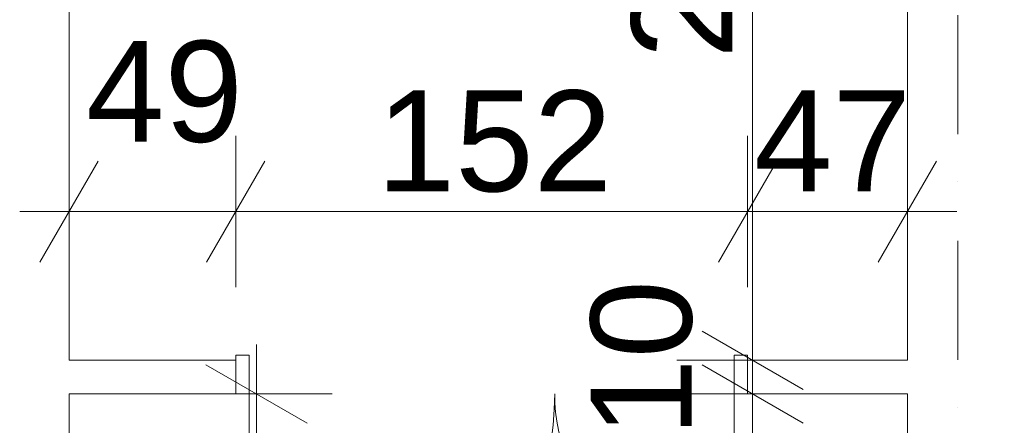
# Model space of a CAD drawing. Extents: x -283435 to 14216, y -77540 to 30522.
# Tile 46 of 177: x -214990 to -212066, y -33178 to -31973. Entities that reach past the tile are written whole.
import ezdxf

# ---------------------------------------------------------------- set-up
doc = ezdxf.new("R2010")
doc.units = 0
doc.header["$MEASUREMENT"] = 0
doc.linetypes.add('Kropki i Kreski', pattern=[670.277762, 352.777767, -176.388884, 0, -141.111112])
for name, color, linetype in [('Drzwi ArchiCAD', 7, 'Continuous'), ('WYMIARY', 7, 'Continuous'), ('ŚCIANY', 7, 'Continuous')]:
    doc.layers.add(name, color=color, linetype=linetype)
for name, color, linetype, lineweight in [('Drzwi ArchiCAD_Nr_Pióra__3', 3, 'Continuous', 18), ('Drzwi ArchiCAD_Nr_Pióra__7', 7, 'Continuous', 18), ('OSIE_Nr_Pióra__5', 5, 'Continuous', 18), ('WYMIARY_Nr_Pióra__4', 4, 'Continuous', 18), ('WYMIARY_Nr_Pióra__5', 5, 'Continuous', 18), ('ŚCIANY_Nr_Pióra__7', 7, 'Continuous', 18)]:
    doc.layers.add(name, color=color, linetype=linetype, lineweight=lineweight)
doc.styles.add('GENERATED_STYLE_1', font='arial.ttf')
doc.styles.add('GENERATED_STYLE_2', font='txt')
doc.dimstyles.new('GENERATED_STYLE__1', dxfattribs={"dimtxt": 300, "dimasz": 228, "dimexe": 0.18, "dimexo": 0, "dimgap": 0.09, "dimtad": 1, "dimdec": 0, "dimlfac": 0.1, "dimzin": 0, "dimdsep": 46, "dimtxsty": 'GENERATED_STYLE_2', "dimblk": 'ARROWHEAD_2', "dimblk1": 'ARROWHEAD_2', "dimblk2": 'ARROWHEAD_2', "dimcen": 0.09, "dimclrd": 256, "dimclre": 256, "dimclrt": 256, "dimazin": 0, "dimtfac": 1, "dimtdec": 4, "dimtmove": 0, "dimatfit": 3, "dimfxl": 1, "dimtolj": 1, "dimtzin": 0, "dimarcsym": 0})
doc.dimstyles.new('GENERATED_STYLE__2', dxfattribs={"dimtxt": 300, "dimasz": 228, "dimexe": 0.18, "dimexo": 0, "dimgap": 0.09, "dimtad": 1, "dimtih": 1, "dimtoh": 1, "dimdec": 0, "dimlfac": 0.1, "dimzin": 0, "dimdsep": 46, "dimtxsty": 'GENERATED_STYLE_2', "dimblk": 'ARROWHEAD_2', "dimblk1": 'ARROWHEAD_2', "dimblk2": 'ARROWHEAD_2', "dimcen": 0.09, "dimclrd": 256, "dimclre": 256, "dimclrt": 256, "dimazin": 0, "dimtfac": 1, "dimtdec": 4, "dimtmove": 0, "dimatfit": 3, "dimfxl": 1, "dimtolj": 1, "dimtzin": 0, "dimarcsym": 0})
doc.dimstyles.new('GENERATED_STYLE__3', dxfattribs={"dimtxt": 300, "dimasz": 228, "dimexe": 0.18, "dimexo": 0, "dimgap": 0.09, "dimtad": 1, "dimtih": 1, "dimtoh": 1, "dimdec": 0, "dimlfac": 0.1, "dimzin": 0, "dimdsep": 46, "dimtxsty": 'GENERATED_STYLE_2', "dimblk": 'ARROWHEAD_2', "dimblk1": 'ARROWHEAD_2', "dimblk2": 'ARROWHEAD_2', "dimcen": 0.09, "dimclrd": 256, "dimclre": 256, "dimclrt": 256, "dimazin": 0, "dimtfac": 1, "dimtdec": 4, "dimtmove": 2, "dimatfit": 3, "dimfxl": 1, "dimtolj": 1, "dimtzin": 0, "dimarcsym": 0})
doc.dimstyles.new('GENERATED_STYLE__4', dxfattribs={"dimtxt": 300, "dimasz": 228, "dimexe": 0.18, "dimexo": 0, "dimgap": 0.09, "dimtad": 1, "dimdec": 0, "dimlfac": 0.1, "dimzin": 0, "dimdsep": 46, "dimtxsty": 'GENERATED_STYLE_2', "dimblk": 'ARROWHEAD_2', "dimblk1": 'ARROWHEAD_2', "dimblk2": 'ARROWHEAD_2', "dimcen": 0.09, "dimclrd": 256, "dimclre": 256, "dimclrt": 256, "dimazin": 0, "dimtfac": 1, "dimtdec": 4, "dimtmove": 2, "dimatfit": 3, "dimfxl": 1, "dimtolj": 1, "dimtzin": 0, "dimarcsym": 0})

# ---------------------------------------------------------------- blocks, each defined once
blk = doc.blocks.new('Ściana_115', base_point=(-214843.4, -23099.5))
at = {"layer": 'ŚCIANY_Nr_Pióra__7', "linetype": 'Continuous'}
for p, q in [((-214843.4, -32984.6), (-214843.4, -23249.5)), ((-214843.4, -34929.9), (-214843.4, -33084.6))]:
    blk.add_line(p, q, dxfattribs=at)
blk = doc.blocks.new('D2 Asymetryczne 12_14')
at = {"layer": 'Drzwi ArchiCAD_Nr_Pióra__3', "linetype": 'Continuous'}
for p, q in [((720, 0), (720, 907.2)), ((-720, 0), (-720, 532.8)), ((-720, 0), (-760, 0)), ((-760, 0), (-760, -115)), ((-720, -115), (-720, 0)), ((760, 0), (720, 0)), ((720, 0), (720, -115)), ((760, -115), (760, 0)), ((-760, -115), (-720, -115)), ((720, -115), (760, -115))]:
    blk.add_line(p, q, dxfattribs=at)
for centre, radius, start, end in [((720, 0), 907.2, 90, 180), ((-720, 0), 532.8, 0, 90)]:
    blk.add_arc(centre, radius, start, end, dxfattribs=at)
at = {"layer": 'Drzwi ArchiCAD_Nr_Pióra__7', "linetype": 'Continuous'}
for p, q in [((-760, 0), (-760, -100)), ((760, 0), (760, -100))]:
    blk.add_line(p, q, dxfattribs=at)
blk = doc.blocks.new('Ściana_134', base_point=(-214843.4, -32984.6))
at = {"layer": 'ŚCIANY_Nr_Pióra__7', "linetype": 'Continuous'}
for p, q in [((-214348.6, -32984.6), (-214843.4, -32984.6)), ((-214348.6, -33084.6), (-214348.6, -32984.6)), ((-212828.6, -33084.6), (-212828.6, -32984.6)), ((-212354, -32984.6), (-212828.6, -32984.6)), ((-214843.4, -33084.6), (-214348.6, -33084.6)), ((-212828.6, -33084.6), (-212354, -33084.6))]:
    blk.add_line(p, q, dxfattribs=at)
at = {"layer": 'Drzwi ArchiCAD', "linetype": 'Continuous', "rotation": 180}
blk.add_blockref('D2 Asymetryczne 12_14', (-213588.6, -33084.6), dxfattribs=at)
blk = doc.blocks.new('Ściana_347', base_point=(-212354, -29020.2))
at = {"layer": 'ŚCIANY_Nr_Pióra__7', "linetype": 'Continuous'}
for p, q in [((-212354, -30510.2), (-212354, -32984.6)), ((-212354, -33084.6), (-212354, -35209.9))]:
    blk.add_line(p, q, dxfattribs=at)
blk = doc.blocks.new('*D1761')
at = {"layer": 'WYMIARY_Nr_Pióra__4', "linetype": 'Continuous', "transparency": 16777216}
for p, q in [((-212963.9, -32998), (-212663.9, -33171.2)), ((-212588.9, -33084.6), (-213038.9, -33084.6)), ((-212813.9, -35209.9), (-212813.9, -33084.6)), ((-212963.9, -35123.3), (-212663.9, -35296.5)), ((-212588.9, -35209.9), (-213038.9, -35209.9)), ((-212813.9, -35356.6), (-212813.9, -35209.9))]:
    blk.add_line(p, q, dxfattribs=at)
at = {"layer": 'WYMIARY_Nr_Pióra__5', "transparency": 16777216, "char_height": 300, "attachment_point": 1, "rotation": 90, "style": 'GENERATED_STYLE_1'}
for s, insert in [('{10}', (-213295, -33212.3)), ('{213}', (-213216.8, -34348.7))]:
    blk.add_mtext(s, dxfattribs=dict(at, insert=insert))
blk = doc.blocks.new('ARROWHEAD_2')
at = {"linetype": 'Continuous'}
for p, q in [((-0.378, -0.655), (0.378, 0.655)), ((0, 0), (-1, 0))]:
    blk.add_line(p, q, dxfattribs=at)
blk = doc.blocks.new('*D1762')
at = {"layer": 'WYMIARY_Nr_Pióra__4', "linetype": 'Continuous', "transparency": 16777216}
for p, q in [((-212963.9, -32898), (-212663.9, -33071.2)), ((-212588.9, -32984.6), (-213038.9, -32984.6)), ((-212963.9, -32998), (-212663.9, -33171.2)), ((-212813.9, -33084.6), (-212813.9, -32984.6)), ((-212588.9, -33084.6), (-213038.9, -33084.6))]:
    blk.add_line(p, q, dxfattribs=at)
blk = doc.blocks.new('*D1763')
at = {"layer": 'WYMIARY_Nr_Pióra__4', "linetype": 'Continuous', "transparency": 16777216}
for p, q in [((-212963.9, -30423.6), (-212663.9, -30596.8)), ((-212588.9, -30510.2), (-213038.9, -30510.2)), ((-212813.9, -32984.6), (-212813.9, -30510.2)), ((-212963.9, -32898), (-212663.9, -33071.2)), ((-212588.9, -32984.6), (-213038.9, -32984.6))]:
    blk.add_line(p, q, dxfattribs=at)
at = {"layer": 'WYMIARY_Nr_Pióra__5', "transparency": 16777216, "insert": (-213173.9, -32088.9), "char_height": 300, "attachment_point": 1, "rotation": 90, "style": 'GENERATED_STYLE_1'}
blk.add_mtext('{247}', dxfattribs=at)
blk = doc.blocks.new('*D1764')
at = {"layer": 'WYMIARY_Nr_Pióra__4', "linetype": 'Continuous', "transparency": 16777216}
for p, q in [((-212963.9, -29203.6), (-212663.9, -29376.8)), ((-212588.9, -29290.2), (-213038.9, -29290.2)), ((-212813.9, -30510.2), (-212813.9, -29290.2)), ((-212963.9, -30423.6), (-212663.9, -30596.8)), ((-212588.9, -30510.2), (-213038.9, -30510.2))]:
    blk.add_line(p, q, dxfattribs=at)
at = {"layer": 'WYMIARY_Nr_Pióra__5', "transparency": 16777216, "insert": (-213173.9, -30241.7), "char_height": 300, "attachment_point": 1, "rotation": 90, "style": 'GENERATED_STYLE_1'}
blk.add_mtext('{122}', dxfattribs=at)
blk = doc.blocks.new('*D1765')
at = {"layer": 'WYMIARY_Nr_Pióra__4', "linetype": 'Continuous', "transparency": 16777216}
for p, q in [((-212963.9, -28933.6), (-212663.9, -29106.8)), ((-212588.9, -29020.2), (-213038.9, -29020.2)), ((-212813.9, -29290.2), (-212813.9, -29020.2)), ((-212963.9, -29203.6), (-212663.9, -29376.8)), ((-212588.9, -29290.2), (-213038.9, -29290.2))]:
    blk.add_line(p, q, dxfattribs=at)
blk = doc.blocks.new('*D1766')
at = {"layer": 'WYMIARY_Nr_Pióra__4', "linetype": 'Continuous', "transparency": 16777216}
for p, q in [((-212813.9, -23249.5), (-212813.9, -23102.8)), ((-212663.9, -23336.1), (-212963.9, -23162.9)), ((-212588.9, -23249.5), (-213038.9, -23249.5)), ((-212813.9, -29020.2), (-212813.9, -23249.5)), ((-212963.9, -28933.6), (-212663.9, -29106.8)), ((-212588.9, -29020.2), (-213038.9, -29020.2))]:
    blk.add_line(p, q, dxfattribs=at)
at = {"layer": 'WYMIARY_Nr_Pióra__5', "transparency": 16777216, "char_height": 300, "attachment_point": 1, "rotation": 90, "style": 'GENERATED_STYLE_1'}
for s, insert in [('{577}', (-213173.9, -26248.7)), ('{27}', (-213173.9, -28933.5))]:
    blk.add_mtext(s, dxfattribs=dict(at, insert=insert))
blk = doc.blocks.new('*D1783')
at = {"layer": 'WYMIARY_Nr_Pióra__4', "linetype": 'Continuous', "transparency": 16777216}
for p, q in [((-214286.9, -33084.6), (-214286.9, -32937.9)), ((-214136.9, -33171.2), (-214436.9, -32998)), ((-214061.9, -33084.6), (-214511.9, -33084.6)), ((-214286.9, -34929.9), (-214286.9, -33084.6)), ((-214436.9, -34843.3), (-214136.9, -35016.5)), ((-214061.9, -34929.9), (-214511.9, -34929.9))]:
    blk.add_line(p, q, dxfattribs=at)
at = {"layer": 'WYMIARY_Nr_Pióra__5', "transparency": 16777216, "char_height": 300, "attachment_point": 1, "rotation": 90, "style": 'GENERATED_STYLE_1'}
for s, insert in [('{185}', (-214646.9, -34077.5)), ('{28}', (-214689.8, -34851.6))]:
    blk.add_mtext(s, dxfattribs=dict(at, insert=insert))
blk = doc.blocks.new('*D1784')
at = {"layer": 'WYMIARY_Nr_Pióra__4', "linetype": 'Continuous', "transparency": 16777216}
for p, q in [((-214843.4, -32768), (-214843.4, -32318)), ((-214348.6, -32768), (-214348.6, -32318)), ((-214756.8, -32393), (-214930, -32693)), ((-214262, -32393), (-214435.2, -32693)), ((-214990.1, -32543), (-214843.4, -32543)), ((-214843.4, -32543), (-214348.6, -32543))]:
    blk.add_line(p, q, dxfattribs=at)
at = {"layer": 'WYMIARY_Nr_Pióra__5', "transparency": 16777216, "insert": (-214793.3, -32035.8), "char_height": 300, "attachment_point": 1, "style": 'GENERATED_STYLE_1'}
blk.add_mtext('{49}', dxfattribs=at)
blk = doc.blocks.new('*D1785')
at = {"layer": 'WYMIARY_Nr_Pióra__4', "linetype": 'Continuous', "transparency": 16777216}
for p, q in [((-214348.6, -32768), (-214348.6, -32318)), ((-212828.6, -32768), (-212828.6, -32318)), ((-214262, -32393), (-214435.2, -32693)), ((-212742, -32393), (-212915.2, -32693)), ((-214348.6, -32543), (-212828.6, -32543))]:
    blk.add_line(p, q, dxfattribs=at)
at = {"layer": 'WYMIARY_Nr_Pióra__5', "transparency": 16777216, "insert": (-213930.1, -32183), "char_height": 300, "attachment_point": 1, "style": 'GENERATED_STYLE_1'}
blk.add_mtext('{152}', dxfattribs=at)
blk = doc.blocks.new('*D1786')
at = {"layer": 'WYMIARY_Nr_Pióra__4', "linetype": 'Continuous', "transparency": 16777216}
for p, q in [((-212828.6, -32768), (-212828.6, -32318)), ((-212354, -32768), (-212354, -32318)), ((-212742, -32393), (-212915.2, -32693)), ((-212440.6, -32693), (-212267.4, -32393)), ((-212828.6, -32543), (-212354, -32543)), ((-212354, -32543), (-212207.3, -32543))]:
    blk.add_line(p, q, dxfattribs=at)
at = {"layer": 'WYMIARY_Nr_Pióra__5', "transparency": 16777216, "insert": (-212809.4, -32183), "char_height": 300, "attachment_point": 1, "style": 'GENERATED_STYLE_1'}
blk.add_mtext('{47}', dxfattribs=at)

msp = doc.modelspace()

# ---------------------------------------------------------------- linework, layer by layer
at = {"layer": 'OSIE_Nr_Pióra__5', "linetype": 'Kropki i Kreski'}
msp.add_line((-212204, -38346.1), (-212204, 27442), dxfattribs=at)

# ---------------------------------------------------------------- block references
at = {"layer": 'ŚCIANY'}
for name, p in [('Ściana_115', (-214843.4, -23099.5)), ('Ściana_347', (-212354, -29020.2)), ('Ściana_134', (-214843.4, -32984.6))]:
    msp.add_blockref(name, p, dxfattribs=at)

# ---------------------------------------------------------------- dimensions: what is measured, and where the dimension line sits
at = {"layer": 'WYMIARY', "linetype": 'Continuous'}
for base, p1, p2, dimstyle, picture, middle in [((-212813.9, -35209.9), (-212354, -29020.2), (-212354, -23249.5), 'GENERATED_STYLE__1', '*D1766', (-213023.9, -25911.3)), ((-212813.9, -35209.9), (-212004, -29290.2), (-212354, -29020.2), 'GENERATED_STYLE__1', '*D1765', (-213023.9, -28708.6)), ((-212813.9, -35209.9), (-212354, -30510.2), (-212004, -29290.2), 'GENERATED_STYLE__1', '*D1764', (-213023.9, -29904.3)), ((-212813.9, -35209.9), (-212354, -32984.6), (-212354, -30510.2), 'GENERATED_STYLE__1', '*D1763', (-213023.9, -31751.5)), ((-212813.9, -35209.9), (-212354, -35209.9), (-212354, -33084.6), 'GENERATED_STYLE__4', '*D1761', (-213066.8, -34011.3)), ((-212813.9, -35209.9), (-212354, -33084.6), (-212354, -32984.6), 'GENERATED_STYLE__4', '*D1762', (-213145, -32987.3)), ((-214286.9, -35209.9), (-214843.4, -34929.9), (-214843.4, -33084.6), 'GENERATED_STYLE__4', '*D1783', (-214496.9, -33740.2))]:
    dim = msp.add_linear_dim(base=base, p1=p1, p2=p2, angle=90, dimstyle=dimstyle, dxfattribs=at)
    dim.commit()
    dim.dimension.update_dxf_attribs({"geometry": picture, "text_midpoint": middle})
for p1, p2, dimstyle, picture, middle in [((-214843.4, -32984.6), (-214348.6, -32984.6), 'GENERATED_STYLE__3', '*D1784', (-214568.4, -32185.8)), ((-214348.6, -32984.6), (-212828.6, -32984.6), 'GENERATED_STYLE__2', '*D1785', (-213592.7, -32333)), ((-212828.6, -32984.6), (-212354, -32984.6), 'GENERATED_STYLE__3', '*D1786', (-212584.4, -32333))]:
    dim = msp.add_linear_dim(base=(-214843.4, -32543), p1=p1, p2=p2, dimstyle=dimstyle, dxfattribs=at)
    dim.commit()
    dim.dimension.update_dxf_attribs({"geometry": picture, "text_midpoint": middle})

doc.saveas('drawing.dxf')
